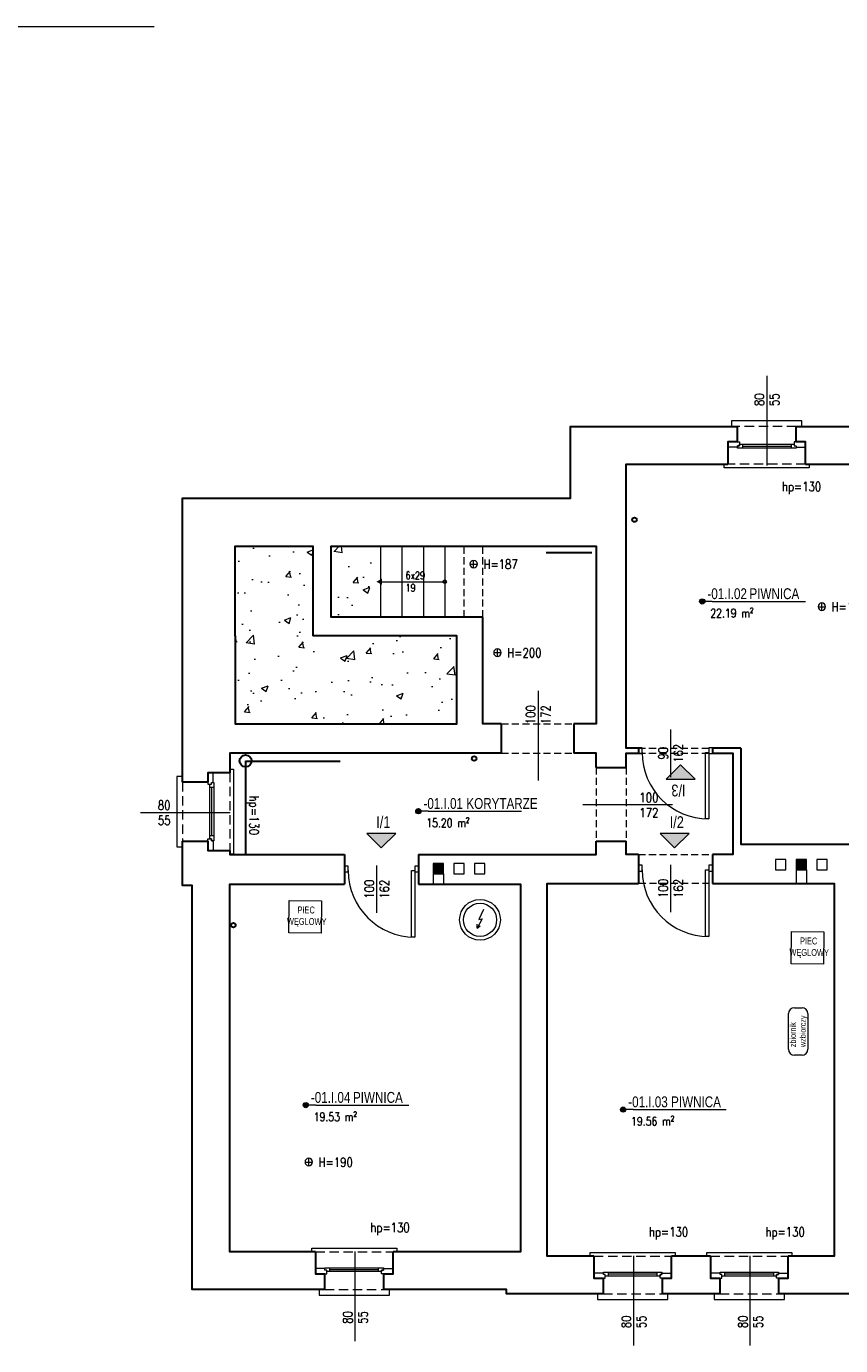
# Model space of a CAD drawing. Header units: millimetres. Extents: x 284606 to 628701, y -213781 to -93475.
# Tile 20 of 102: x 286768 to 287869, y -101443 to -99659. Entities that reach past the tile are written whole.
import ezdxf
from ezdxf.enums import TextEntityAlignment as Align
from ezdxf.lldxf.tags import DXFTag

# ---------------------------------------------------------------- set-up
doc = ezdxf.new("R2010")
doc.units = ezdxf.units.MM
doc.linetypes.add('HIDDEN', pattern=[9.525, 6.35, -3.175])
doc.layers.get('0').update_dxf_attribs({"lineweight": 0})
for name, color, linetype, lineweight in [('!STR_Konstrukcja 0.20', 200, 'Continuous', 20), ('!STR_Konstrukcja 0.30', 64, 'Continuous', 30), ('!STR_Opisy 0.09', 8, 'Continuous', 9), ('!STR_Przerywana 0.09', 8, 'HIDDEN', 9), ('!STR_Stolarka drzwiowa', 8, 'Continuous', 15), ('!STR_Stolarka okienna', 72, 'Continuous', 15)]:
    doc.layers.add(name, color=color, linetype=linetype, lineweight=lineweight)
for name, color, linetype, lineweight, true_color in [('!STR_Kreskowanie ścian', 7, 'Continuous', 5, 0xa6a6a6), ('!STR_Wentylacja', 7, 'Continuous', 15, 0x3399ff), ('EKO Wyposażenie', 7, 'Continuous', 5, 0x919191), ('IS_Powrót', 5, 'SOLID', 30, 0x0000ff)]:
    doc.layers.add(name, color=color, linetype=linetype, lineweight=lineweight, true_color=true_color)
doc.layers.add('I__KANALIZACJA_SAN', color=7, linetype='KAN_SAN', true_color=0x753b00)
doc.styles.add('1_50', font='txt', dxfattribs={"width": 0.8})
doc.styles.add('AB_Arial', font='NirmalaS.ttf')
doc.styles.add('EKO 1-10', font='romans.shx', dxfattribs={"width": 0.8, "height": 15})
doc.styles.add('EKO 1-5', font='romans.shx', dxfattribs={"width": 0.8, "height": 10})
doc.styles.get("Standard").update_dxf_attribs({"font": 'calibri.ttf'})
doc.linetypes.add('KAN_SAN', pattern='A,20,-7,["KS",Standard,S=5,R=0,X=-5,Y=-2.5],-6', length=33)
tags = doc.linetypes.add('SOLID', pattern=[10, 10, 0]).pattern_tags.tags
tags[6:7] = [DXFTag(74, 4), DXFTag(75, 0), DXFTag(340, '0'), DXFTag(46, 0.0), DXFTag(50, 0.0), DXFTag(44, 0.0), DXFTag(45, 0.0)]
tags[4:5] = [DXFTag(74, 4), DXFTag(75, 0), DXFTag(340, '0'), DXFTag(46, 0.0), DXFTag(50, 0.0), DXFTag(44, 0.0), DXFTag(45, 0.0)]

# ---------------------------------------------------------------- blocks, each defined once
blk = doc.blocks.new('PIEC KAFLOWY')
at = {"layer": 'EKO Wyposażenie'}
blk.add_lwpolyline([(12.5, -14.8), (73.2, -14.8), (73.2, -75.5), (12.5, -75.5)], close=True, dxfattribs=at)
at = {"layer": 'EKO Wyposażenie', "insert": (33.9, -25.4), "char_height": 19.5, "attachment_point": 1, "style": '1_50'}
blk.add_mtext_dynamic_manual_height_columns('\\pi-5.3249;{\\H0.66667x;PIEC \\P\\pi-25.002;WĘGLOWY}', width=18.247, gutter_width=12.5, heights=[0], dxfattribs=at)
blk = doc.blocks.new('zbiornik zbiorczy')
at = {"layer": 'EKO Wyposażenie'}
for p, q in [((0, -5.2), (0, 5.2)), ((8, 13.2), (56.2, 13.2)), ((64.2, 5.2), (64.2, -5.2)), ((56.2, -13.2), (8, -13.2))]:
    blk.add_line(p, q, dxfattribs=at)
for centre, start, end in [((8, 5.2), 90, 180), ((56.2, 5.2), 0, 90), ((8, -5.2), 180, 270), ((56.2, -5.2), 270, 0)]:
    blk.add_arc(centre, 8, start, end, dxfattribs=at)
at = {"layer": 'EKO Wyposażenie', "insert": (10.9, 11.1), "char_height": 8, "attachment_point": 1, "style": '1_50'}
blk.add_mtext_dynamic_manual_height_columns('\\A1;zbiornik \\Pwzbiorczy', width=2231.725, gutter_width=453.6, heights=[120.4], dxfattribs=at)
blk = doc.blocks.new('*U109')
at = {"layer": '!STR_Opisy 0.09', "linetype": 'Continuous'}
blk.add_line((0, 32.1), (0, -89.2), dxfattribs=at)
at = {"layer": '!STR_Opisy 0.09', "ltscale": 0.7, "style": 'EKO 1-5', "width": 0.8}
blk.add_attdef('WYS', text='', height=12.5, rotation=270, dxfattribs=at).set_placement((-10.5, 0), align=Align.MIDDLE_CENTER)
at = {"layer": '!STR_Opisy 0.09', "linetype": 'Continuous', "style": 'EKO 1-5', "width": 0.8}
blk.add_attdef('SZER', text='', height=12.5, rotation=270, dxfattribs=at).set_placement((0, 0), align=Align.BOTTOM_CENTER)
blk.add_attdef('HP=', (-20.5, -115.3), '', height=12.5, rotation=180, dxfattribs=at)
blk = doc.blocks.new('*U120')
at = {"layer": '!STR_Opisy 0.09', "linetype": 'Continuous'}
blk.add_line((0, 32.1), (0, -89.2), dxfattribs=at)
at = {"layer": '!STR_Opisy 0.09', "ltscale": 0.7, "style": 'EKO 1-5', "width": 0.8}
blk.add_attdef('WYS', text='', height=12.5, rotation=270, dxfattribs=at).set_placement((-10.5, 0), align=Align.MIDDLE_CENTER)
at = {"layer": '!STR_Opisy 0.09', "linetype": 'Continuous', "style": 'EKO 1-5', "width": 0.8}
blk.add_attdef('SZER', text='', height=12.5, rotation=270, dxfattribs=at).set_placement((0, 0), align=Align.BOTTOM_CENTER)
blk.add_attdef('HP=', (50.5, -134.6), '', height=12.5, rotation=180, dxfattribs=at)
blk = doc.blocks.new('*U195')
at = {"layer": '!STR_Opisy 0.09', "linetype": 'Continuous'}
blk.add_line((-51.5, 6.9), (-51.5, -57.3), dxfattribs=at)
at = {"layer": '!STR_Stolarka drzwiowa'}
for points in [[(-90, 6.2), (-95, 6.2), (-95, -1.8), (-90, -1.8)], [(0, 0), (0, -90), (-4.4, -90), (-4.4, 0)], [(5, 6.2), (0, 6.2), (0, -1.8), (5, -1.8)]]:
    blk.add_lwpolyline(points, close=True, dxfattribs=at)
blk.add_arc((0, 0), 90, 180, 270, dxfattribs=at)
at = {"layer": '!STR_Opisy 0.09', "linetype": 'Continuous', "style": 'EKO 1-10', "width": 0.8}
blk.add_attdef('SZER', text='', height=12.5, rotation=90, dxfattribs=at).set_placement((-51.5, -25.2), align=Align.BOTTOM_CENTER)
at = {"layer": '!STR_Opisy 0.09', "ltscale": 0.7, "style": 'EKO 1-10', "width": 0.8}
blk.add_attdef('WYS', text='', height=12.5, rotation=90, dxfattribs=at).set_placement((-41, -25.2), align=Align.MIDDLE_CENTER)
blk = doc.blocks.new('NR MIESZ')
h = blk.add_hatch(color=256)
h.dxf.hatch_style = 1
h.paths.add_polyline_path([(-24.5, -24.5), (0, 0), (24.5, -24.5)])
blk.add_lwpolyline([(-24.5, -24.5), (0, 0), (24.5, -24.5), (-24.5, -24.5)])
at = {"ltscale": 1.5, "style": 'AB_Arial', "width": 0.8}
for p in [(-33.2, -50.6), (-33.2, -83)]:
    blk.add_attdef('NR_POM.', p, '', height=20, rotation=0, dxfattribs=at)
blk = doc.blocks.new('*U117')
at = {"layer": '!STR_Opisy 0.09', "linetype": 'Continuous'}
blk.add_line((0, -153.5), (0, -32.2), dxfattribs=at)
at = {"layer": '!STR_Opisy 0.09', "linetype": 'Continuous', "style": 'EKO 1-5', "width": 0.8}
blk.add_attdef('HP=', (-20.5, 2.3), '', height=12.5, rotation=180, dxfattribs=at)
blk.add_attdef('SZER', text='', height=12.5, rotation=270, dxfattribs=at).set_placement((0, -121.4), align=Align.BOTTOM_CENTER)
at = {"layer": '!STR_Opisy 0.09', "ltscale": 0.7, "style": 'EKO 1-5', "width": 0.8}
blk.add_attdef('WYS', text='', height=12.5, rotation=270, dxfattribs=at).set_placement((-10.5, -121.4), align=Align.MIDDLE_CENTER)
blk = doc.blocks.new('*U327')
at = {"layer": '!STR_Opisy 0.09', "linetype": 'Continuous'}
blk.add_line((-51.5, 30.8), (-51.5, -33.4), dxfattribs=at)
at = {"layer": '!STR_Stolarka drzwiowa'}
for points in [[(-90, 6.2), (-95, 6.2), (-95, -1.8), (-90, -1.8)], [(0, 0), (0, -90), (-4.4, -90), (-4.4, 0)], [(5, 6.2), (0, 6.2), (0, -1.8), (5, -1.8)]]:
    blk.add_lwpolyline(points, close=True, dxfattribs=at)
blk.add_arc((0, 0), 90, 180, 270, dxfattribs=at)
at = {"layer": '!STR_Opisy 0.09', "linetype": 'Continuous', "style": 'EKO 1-10', "width": 0.8}
blk.add_attdef('SZER', text='', height=12.5, rotation=90, dxfattribs=at).set_placement((-51.5, -1.3), align=Align.BOTTOM_CENTER)
at = {"layer": '!STR_Opisy 0.09', "ltscale": 0.7, "style": 'EKO 1-10', "width": 0.8}
blk.add_attdef('WYS', text='', height=12.5, rotation=90, dxfattribs=at).set_placement((-41, -1.3), align=Align.MIDDLE_CENTER)
blk = doc.blocks.new('wysokosc2')
at = {"ltscale": 2}
for points in [[(-5.1, 0), (5, 0)], [(0, 5.1), (0, -5.1)]]:
    blk.add_lwpolyline(points, dxfattribs=at)
blk.add_circle((0, 0), 5.03, dxfattribs=at)
at = {"ltscale": 2, "style": 'EKO 1-5', "width": 0.8}
blk.add_attdef('WYS', (13.3, -6), '', height=12.5, dxfattribs=at)
blk = doc.blocks.new('*U330')
at = {"layer": '!STR_Opisy 0.09', "linetype": 'Continuous'}
blk.add_line((-51.5, 6.9), (-51.5, -57.3), dxfattribs=at)
at = {"layer": '!STR_Stolarka drzwiowa'}
for points in [[(-90, 6.2), (-95, 6.2), (-95, -1.8), (-90, -1.8)], [(0, 0), (0, -90), (-4.4, -90), (-4.4, 0)], [(5, 6.2), (0, 6.2), (0, -1.8), (5, -1.8)]]:
    blk.add_lwpolyline(points, close=True, dxfattribs=at)
blk.add_arc((0, 0), 90, 180, 270, dxfattribs=at)
at = {"layer": '!STR_Opisy 0.09', "linetype": 'Continuous', "style": 'EKO 1-10', "width": 0.8}
blk.add_attdef('SZER', text='', height=12.5, rotation=90, dxfattribs=at).set_placement((-51.5, -25.2), align=Align.BOTTOM_CENTER)
at = {"layer": '!STR_Opisy 0.09', "ltscale": 0.7, "style": 'EKO 1-10', "width": 0.8}
blk.add_attdef('WYS', text='', height=12.5, rotation=90, dxfattribs=at).set_placement((-41, -25.2), align=Align.MIDDLE_CENTER)
blk = doc.blocks.new('bojler2')
for p, q in [((3.5, -15.8), (-2.9, -29.1)), ((1.8, -28.1), (-5.1, -40.8)), ((-5.1, -40.8), (-4.8, -35.5)), ((-2.9, -29.1), (1.8, -28.1)), ((-5.1, -40.8), (-0.8, -37.7))]:
    blk.add_line(p, q)
for radius in [27.5, 22.5]:
    blk.add_circle((-1.1, -29.7), radius)
blk = doc.blocks.new('*U339')
at = {"layer": '!STR_Opisy 0.09', "linetype": 'Continuous'}
blk.add_line((0, 32.1), (0, -89.2), dxfattribs=at)
at = {"layer": '!STR_Opisy 0.09', "ltscale": 0.7, "style": 'EKO 1-5', "width": 0.8}
blk.add_attdef('WYS', text='', height=12.5, rotation=270, dxfattribs=at).set_placement((-10.5, 0), align=Align.MIDDLE_CENTER)
at = {"layer": '!STR_Opisy 0.09', "linetype": 'Continuous', "style": 'EKO 1-5', "width": 0.8}
blk.add_attdef('SZER', text='', height=12.5, rotation=270, dxfattribs=at).set_placement((0, 0), align=Align.BOTTOM_CENTER)
blk.add_attdef('HP=', (22.7, -115.3), '', height=12.5, rotation=180, dxfattribs=at)
blk = doc.blocks.new('*U459')
at = {"ltscale": 0.3}
blk.add_hatch(color=256, dxfattribs=at).paths.add_polyline_path([(-0.9, 50, 1), (6.8, 50, 1)])
at = {"ltscale": 1.5}
blk.add_line((17.6, 50), (154.6, 50), dxfattribs=at)
at = {"ltscale": 0.3}
blk.add_lwpolyline([(17.6, 50), (3, 50)], dxfattribs=at)
blk.add_circle((3, 50), 3.86, dxfattribs=at)
at = {"ltscale": 1.5, "width": 0.8}
for tag, p, height, style in [('NR_POM.', (10.5, 53.4), 16, 'AB_Arial'), ('NAZWA_POMIESZCZENIA', (66.9, 53.4), 16, 'AB_Arial'), ('POSADZKA', (9.1, 4), 12.5, 'EKO 1-5')]:
    blk.add_attdef(tag, p, '', height=height, rotation=0, dxfattribs=dict(at, style=style))
at = {"ltscale": 1.5, "style": 'EKO 1-5', "width": 0.8}
blk.add_attdef('POWIERZCHNIA', text='', height=12.5, rotation=0, dxfattribs=at).set_placement((78.1, 22.9), align=Align.BOTTOM_RIGHT)

msp = doc.modelspace()

# ---------------------------------------------------------------- hatches: boundary and pattern name
at = {"layer": '!STR_Kreskowanie ścian', "ltscale": 1.5}
h = msp.add_hatch(dxfattribs=at)
h.set_pattern_fill('AR-CONC', color=8, scale=0.5)
h.paths.add_polyline_path([(287350, -100482.9), (287155, -100482.9), (287155, -100361.9), (287050.4, -100361.9), (287050.4, -100482.9), (287050.4, -100601.9), (287350, -100601.9)])
h.paths.add_polyline_path([(288334.4, -100250.9), (288223.4, -100250.9), (288088.4, -100250.9), (288088.4, -100358.9), (288223.4, -100358.9), (288223.4, -100568.9), (288334.4, -100568.9)])
h = msp.add_hatch(dxfattribs=at)
h.set_pattern_fill('AR-CONC', color=8, scale=0.5)
h.paths.add_polyline_path([(287250.6, -100361.9), (287180, -100361.9), (287180, -100457.9), (287221.6, -100457.9)])
h.paths.add_polyline_path([(288193.4, -100383.9), (288088.4, -100383.9), (288088.4, -100465.4), (288193.4, -100440.9)])
at = {"layer": '!STR_Opisy 0.09', "linetype": 'Continuous'}
h = msp.add_hatch(color=8, dxfattribs=at)
h.dxf.hatch_style = 1
h.paths.add_polyline_path([(287248.8, -100414), (287241.2, -100409.9), (287248.8, -100409.9)])
h.paths.add_polyline_path([(287248.8, -100409.9), (287241.2, -100409.9), (287248.8, -100405.7)])
at = {"layer": '!STR_Wentylacja', "ltscale": 1.5}
h = msp.add_hatch(color=8, dxfattribs=at)
h.dxf.hatch_style = 1
h.paths.add_polyline_path([(287331.8, -100790.9), (287317.8, -100790.9), (287317.8, -100804.9), (287331.8, -100804.9)])
h = msp.add_hatch(color=8, dxfattribs=at)
h.dxf.hatch_style = 1
h.paths.add_polyline_path([(287822.7, -100785.3), (287808.7, -100785.3), (287808.7, -100799.3), (287822.7, -100799.3)])

# ---------------------------------------------------------------- linework, layer by layer
at = {"layer": '!STR_Konstrukcja 0.20', "color": 8, "ltscale": 1.5}
for p, q in [((287246.6, -100361.9), (287246.6, -100457.9)), ((287275.6, -100361.9), (287275.6, -100457.9)), ((287304.6, -100361.9), (287304.6, -100457.9)), ((287333.6, -100361.9), (287333.6, -100457.9))]:
    msp.add_line(p, q, dxfattribs=at)
at = {"layer": '!STR_Konstrukcja 0.20', "color": 8, "linetype": 'Continuous', "lineweight": 15}
for points in [[(287808.8, -100199.9), (287816.3, -100199.9), (287816.3, -100192.4), (287721.3, -100192.4), (287721.3, -100199.9), (287728.8, -100199.9)], [(287821.3, -100250.9), (287826.3, -100250.9), (287826.3, -100255.9), (287711.3, -100255.9), (287711.3, -100250.9), (287716.3, -100250.9)], [(287043, -100668.3), (287043, -100663.3), (287048, -100663.3), (287048, -100778.3), (287043, -100778.3), (287043, -100773.3)], [(286979, -100680.8), (286979, -100673.3), (286971.5, -100673.3), (286971.5, -100768.3), (286979, -100768.3), (286979, -100760.8)], [(287158.7, -101315.9), (287153.7, -101315.9), (287153.7, -101310.9), (287268.7, -101310.9), (287268.7, -101315.9), (287263.7, -101315.9)], [(287535.2, -101321.9), (287530.2, -101321.9), (287530.2, -101316.9), (287645.2, -101316.9), (287645.2, -101321.9), (287640.2, -101321.9)], [(287692.8, -101321.9), (287687.8, -101321.9), (287687.8, -101316.9), (287802.8, -101316.9), (287802.8, -101321.9), (287797.8, -101321.9)], [(287171.2, -101366.9), (287163.7, -101366.9), (287163.7, -101374.4), (287258.7, -101374.4), (287258.7, -101366.9), (287251.2, -101366.9)], [(287547.7, -101372.9), (287540.2, -101372.9), (287540.2, -101380.4), (287635.2, -101380.4), (287635.2, -101372.9), (287627.7, -101372.9)], [(287705.3, -101372.9), (287697.8, -101372.9), (287697.8, -101380.4), (287792.8, -101380.4), (287792.8, -101372.9), (287785.3, -101372.9)]]:
    msp.add_lwpolyline(points, dxfattribs=at)
at = {"layer": '!STR_Konstrukcja 0.30', "color": 8, "ltscale": 1.5}
for p, q in [((287410, -100601.9), (287410, -100641.9)), ((287508, -100601.9), (287508, -100641.9)), ((287595.3, -100634.9), (287595.3, -100641.9)), ((287695.3, -100634.9), (287695.3, -100641.9)), ((287538, -100660.9), (287579, -100660.9)), ((287538, -100760.9), (287579, -100760.9)), ((287198, -100778.9), (287198, -100818.9)), ((287298, -100778.9), (287298, -100818.9)), ((287595.3, -100778.9), (287595.3, -100817.9)), ((287695.3, -100778.9), (287695.3, -100817.9))]:
    msp.add_line(p, q, dxfattribs=at)
for points in [[(286979, -100680.8), (286979, -100296.9), (287503.6, -100296.9), (287503.6, -100199.9), (287728.8, -100199.9)], [(287808.8, -100199.9), (287894.8, -100199.9)], [(287595.3, -100634.9), (287579, -100634.9), (287579, -100250.9), (287716.3, -100250.9)], [(287821.3, -100250.9), (287882.3, -100250.9)], [(287050.4, -100482.9), (287050.4, -100361.9), (287155, -100361.9), (287155, -100482.9)], [(287385, -100457.9), (287180, -100457.9), (287180, -100361.9), (287538, -100361.9), (287538, -100457.9)], [(287385, -100361.9), (287538, -100361.9), (287538, -100601.9), (287508, -100601.9)], [(287410, -100601.9), (287385, -100601.9), (287385, -100457.9)], [(287050.4, -100482.9), (287050.4, -100601.9), (287350, -100601.9), (287350, -100482.9), (287155, -100482.9)], [(287410, -100641.9), (287043, -100641.9), (287043, -100668.3)], [(287538, -100660.9), (287538, -100641.9), (287508, -100641.9)], [(287579, -100660.9), (287579, -100641.9), (287595.3, -100641.9)], [(287734, -100634.9), (287695.3, -100634.9)], [(287695.3, -100641.9), (287723, -100641.9), (287723, -100778.9), (287695.3, -100778.9)], [(287734, -100634.9), (287734, -100764.9), (288050, -100764.9), (288050, -100634.9)], [(287171.2, -101366.9), (286992, -101366.9), (286992, -100820.5), (286979, -100820.5), (286979, -100760.8)], [(287043, -100773.3), (287043, -100778.9), (287198, -100778.9)], [(287298, -100778.9), (287538, -100778.9), (287538, -100760.9)], [(287595.3, -100778.9), (287579, -100778.9), (287579, -100760.9)], [(287158.7, -101315.9), (287043, -101315.9), (287043, -100818.9), (287198, -100818.9)], [(287298, -100818.9), (287436, -100818.9), (287436, -101315.9), (287263.7, -101315.9)], [(287535.2, -101321.9), (287472, -101321.9), (287472, -100817.9), (287595.3, -100817.9)], [(287695.3, -100817.9), (287860, -100817.9), (287860, -101321.9), (287797.8, -101321.9)], [(287692.8, -101321.9), (287640.2, -101321.9)], [(287547.7, -101372.9), (287416.8, -101372.9), (287416.8, -101366.9), (287251.2, -101366.9)], [(287705.3, -101372.9), (287627.7, -101372.9)], [(288057.8, -101385.9), (287882.1, -101385.9), (287882.1, -101372.9), (287785.3, -101372.9)]]:
    msp.add_lwpolyline(points, dxfattribs=at)
at = {"layer": '!STR_Konstrukcja 0.30', "color": 8, "ltscale": 2}
for points in [[(287728.8, -100199.9), (287728.8, -100221), (287716.3, -100221), (287716.3, -100250.9)], [(287821.3, -100250.9), (287821.3, -100221), (287808.8, -100221), (287808.8, -100199.9)], [(287043, -100668.3), (287013.2, -100668.3), (287013.2, -100680.8), (286979, -100680.8)], [(286979, -100760.8), (287013.2, -100760.8), (287013.2, -100773.3), (287043, -100773.3)], [(287158.7, -101315.9), (287158.7, -101345.7), (287171.2, -101345.7), (287171.2, -101366.9)], [(287251.2, -101366.9), (287251.2, -101345.7), (287263.7, -101345.7), (287263.7, -101315.9)], [(287535.2, -101321.9), (287535.2, -101351.7), (287547.7, -101351.7), (287547.7, -101372.9)], [(287627.7, -101372.9), (287627.7, -101351.7), (287640.2, -101351.7), (287640.2, -101321.9)], [(287692.8, -101321.9), (287692.8, -101351.7), (287705.3, -101351.7), (287705.3, -101372.9)], [(287785.3, -101372.9), (287785.3, -101351.7), (287797.8, -101351.7), (287797.8, -101321.9)]]:
    msp.add_lwpolyline(points, dxfattribs=at)
at = {"layer": '!STR_Opisy 0.09', "color": 8, "ltscale": 1.5}
msp.add_lwpolyline([(285511.3, -99659.1), (286940.9, -99659.1)], dxfattribs=at)
at = {"layer": '!STR_Opisy 0.09', "color": 8, "linetype": 'Continuous'}
msp.add_lwpolyline([(287243.2, -100409.9), (287335.8, -100409.9)], dxfattribs=at)
at = {"layer": '!STR_Opisy 0.09', "color": 8, "linetype": 'HIDDEN', "ltscale": 2}
msp.add_circle((287333.6, -100409.9), 2.17, dxfattribs=at)
at = {"layer": '!STR_Przerywana 0.09', "color": 8, "ltscale": 1.5}
for p, q in [((287360, -100457.9), (287360, -100361.9)), ((287385, -100457.9), (287385, -100361.9)), ((287410, -100601.9), (287508, -100601.9)), ((287410, -100641.9), (287508, -100641.9)), ((287595.3, -100634.9), (287697.7, -100634.9)), ((287595.3, -100641.9), (287697.7, -100641.9)), ((287538, -100660.9), (287538, -100760.9)), ((287579, -100660.9), (287579, -100763.5)), ((287595.3, -100778.9), (287697.7, -100778.9)), ((287691.3, -100817.9), (287591.3, -100817.9))]:
    msp.add_line(p, q, dxfattribs=at)
at = {"layer": '!STR_Przerywana 0.09', "color": 8, "ltscale": 2}
for points in [[(287808.8, -100199.9), (287728.8, -100199.9)], [(287821.3, -100250.9), (287716.3, -100250.9)], [(286979, -100680.8), (286979, -100760.8)], [(287043, -100668.3), (287043, -100773.3)], [(287158.7, -101315.9), (287263.7, -101315.9)], [(287535.2, -101321.9), (287640.2, -101321.9)], [(287692.8, -101321.9), (287797.8, -101321.9)], [(287171.2, -101366.9), (287251.2, -101366.9)], [(287547.7, -101372.9), (287627.7, -101372.9)], [(287705.3, -101372.9), (287785.3, -101372.9)]]:
    msp.add_lwpolyline(points, dxfattribs=at)
at = {"layer": '!STR_Stolarka okienna', "color": 8, "ltscale": 0.3}
for points in [[(287716.3, -100228.1), (287716.3, -100221), (287731.8, -100221), (287731.8, -100226.2), (287729.3, -100226.2), (287729.3, -100228.1), (287716.3, -100228.1)], [(287821.3, -100228.1), (287821.3, -100221), (287805.9, -100221), (287805.9, -100226.2), (287808.4, -100226.2), (287808.4, -100228.1), (287821.3, -100228.1)], [(287729.3, -100229.2), (287729.3, -100226.2), (287731.8, -100226.2), (287731.8, -100224), (287805.9, -100224), (287805.9, -100226.2), (287808.4, -100226.2), (287808.4, -100229.2), (287729.3, -100229.2)], [(287736.3, -100229.2), (287736.3, -100224)], [(287736.3, -100226.6), (287801.8, -100226.6)], [(287801.8, -100224), (287801.8, -100229.2)], [(287020.3, -100668.3), (287013.2, -100668.3), (287013.2, -100683.7), (287018.4, -100683.7), (287018.4, -100681.2), (287020.3, -100681.2), (287020.3, -100668.3)], [(287021.3, -100760.2), (287018.4, -100760.2), (287018.4, -100757.7), (287016.2, -100757.7), (287016.2, -100683.7), (287018.4, -100683.7), (287018.4, -100681.2), (287021.3, -100681.2), (287021.3, -100760.2)], [(287016.2, -100687.8), (287021.3, -100687.8)], [(287018.8, -100753.3), (287018.8, -100687.8)], [(287021.3, -100753.3), (287016.2, -100753.3)], [(287020.3, -100773.3), (287013.2, -100773.3), (287013.2, -100757.7), (287018.4, -100757.7), (287018.4, -100760.2), (287020.3, -100760.2), (287020.3, -100773.3)], [(287158.7, -101338.6), (287158.7, -101345.7), (287174.1, -101345.7), (287174.1, -101340.5), (287171.6, -101340.5), (287171.6, -101338.6), (287158.7, -101338.6)], [(287250.6, -101337.6), (287250.6, -101340.5), (287248.1, -101340.5), (287248.1, -101342.7), (287174.1, -101342.7), (287174.1, -101340.5), (287171.6, -101340.5), (287171.6, -101337.6), (287250.6, -101337.6)], [(287178.2, -101342.7), (287178.2, -101337.6)], [(287243.7, -101340.1), (287178.2, -101340.1)], [(287243.7, -101337.6), (287243.7, -101342.7)], [(287263.7, -101338.6), (287263.7, -101345.7), (287248.1, -101345.7), (287248.1, -101340.5), (287250.6, -101340.5), (287250.6, -101338.6), (287263.7, -101338.6)], [(287535.2, -101344.6), (287535.2, -101351.7), (287550.6, -101351.7), (287550.6, -101346.5), (287548.1, -101346.5), (287548.1, -101344.6), (287535.2, -101344.6)], [(287627.1, -101343.6), (287627.1, -101346.5), (287624.6, -101346.5), (287624.6, -101348.7), (287550.6, -101348.7), (287550.6, -101346.5), (287548.1, -101346.5), (287548.1, -101343.6), (287627.1, -101343.6)], [(287554.7, -101348.7), (287554.7, -101343.6)], [(287620.2, -101343.6), (287620.2, -101348.7)], [(287640.2, -101344.6), (287640.2, -101351.7), (287624.6, -101351.7), (287624.6, -101346.5), (287627.1, -101346.5), (287627.1, -101344.6), (287640.2, -101344.6)], [(287692.8, -101344.6), (287692.8, -101351.7), (287708.2, -101351.7), (287708.2, -101346.5), (287705.7, -101346.5), (287705.7, -101344.6), (287692.8, -101344.6)], [(287784.7, -101343.6), (287784.7, -101346.5), (287782.2, -101346.5), (287782.2, -101348.7), (287708.2, -101348.7), (287708.2, -101346.5), (287705.7, -101346.5), (287705.7, -101343.6), (287784.7, -101343.6)], [(287712.3, -101348.7), (287712.3, -101343.6)], [(287777.8, -101343.6), (287777.8, -101348.7)], [(287797.8, -101344.6), (287797.8, -101351.7), (287782.2, -101351.7), (287782.2, -101346.5), (287784.7, -101346.5), (287784.7, -101344.6), (287797.8, -101344.6)], [(287620.2, -101346.1), (287554.7, -101346.1)], [(287777.8, -101346.1), (287712.3, -101346.1)]]:
    msp.add_lwpolyline(points, dxfattribs=at)
at = {"layer": '!STR_Wentylacja', "color": 8, "ltscale": 1.5}
for p, q in [((287317.8, -100804.9), (287317.8, -100818.9)), ((287331.8, -100804.9), (287331.8, -100818.9)), ((287808.7, -100799.3), (287808.7, -100817.9)), ((287822.7, -100799.3), (287822.7, -100817.9))]:
    msp.add_line(p, q, dxfattribs=at)
for points in [[(287317.8, -100790.9), (287317.8, -100804.9), (287331.8, -100804.9), (287331.8, -100790.9)], [(287345.8, -100790.9), (287345.8, -100804.9), (287359.8, -100804.9), (287359.8, -100790.9)], [(287373.8, -100790.9), (287373.8, -100804.9), (287387.8, -100804.9), (287387.8, -100790.9)], [(287780.7, -100785.3), (287780.7, -100799.3), (287794.7, -100799.3), (287794.7, -100785.3)], [(287808.7, -100785.3), (287808.7, -100799.3), (287822.7, -100799.3), (287822.7, -100785.3)], [(287836.7, -100785.3), (287836.7, -100799.3), (287850.7, -100799.3), (287850.7, -100785.3)]]:
    msp.add_lwpolyline(points, close=True, dxfattribs=at)
at = {"layer": 'I__KANALIZACJA_SAN', "color": 8, "lineweight": 30}
for p, q in [((287470.7, -100370.6), (287532.3, -100370.6)), ((287064.3, -100652.2), (287064.3, -100778.9)), ((287064.5, -100652.5), (287192, -100652.5))]:
    msp.add_line(p, q, dxfattribs=at)
msp.add_circle((287064.3, -100652.2), 8.01, dxfattribs=at)
at = {"layer": 'IS_Powrót', "color": 8, "linetype": 'ByBlock'}
for centre in [(287590, -100326.1), (287373.3, -100649), (287047.8, -100874.3)]:
    msp.add_circle(centre, 3, dxfattribs=at)

# ---------------------------------------------------------------- block references
at = {"layer": '!STR_Konstrukcja 0.30', "color": 8, "ltscale": 1.5}
for name, p, rotation in [('*U117', (287768.8, -100285.2), 180), ('*U339', (286954.3, -100722.1), 89.99999999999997), ('*U109', (287212.5, -101404.6), 180), ('*U109', (287589, -101410.6), 180), ('*U109', (287746.6, -101410.6), 180)]:
    msp.add_blockref(name, p, dxfattribs=dict(at, rotation=rotation)).add_auto_attribs({'SZER': '80', 'WYS': '55', 'HP=': 'hp=130'})
ref = msp.add_blockref('*U120', (287459.6, -100589.7), dxfattribs=dict(at, xscale=-1))
ref.add_attrib('SZER', '100', dxfattribs={"layer": '!STR_Opisy 0.09', "linetype": 'Continuous', "height": 12.5, "rotation": 90, "style": 'EKO 1-5', "width": 0.8}).set_placement((287459.6, -100589.7), align=Align.BOTTOM_CENTER)
ref.add_attrib('WYS', '172', dxfattribs={"layer": '!STR_Opisy 0.09', "ltscale": 0.7, "height": 12.5, "rotation": 90, "style": 'EKO 1-5', "width": 0.8}).set_placement((287470.2, -100589.7), align=Align.MIDDLE_CENTER)
ref = msp.add_blockref('*U120', (287609.5, -100711.7), dxfattribs=dict(at, xscale=-1, rotation=270))
ref.add_attrib('SZER', '100', dxfattribs={"layer": '!STR_Opisy 0.09', "linetype": 'Continuous', "height": 12.5, "style": 'EKO 1-5', "width": 0.8}).set_placement((287609.5, -100711.7), align=Align.BOTTOM_CENTER)
ref.add_attrib('WYS', '172', dxfattribs={"layer": '!STR_Opisy 0.09', "ltscale": 0.7, "height": 12.5, "style": 'EKO 1-5', "width": 0.8}).set_placement((287609.5, -100722.2), align=Align.MIDDLE_CENTER)
at = {"layer": '!STR_Konstrukcja 0.30', "color": 8, "ltscale": 1.5, "xscale": 0.7200000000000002, "yscale": 0.7200000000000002, "zscale": 0.7200000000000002, "rotation": 359.4112002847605}
for p in [(287114.2, -100830.4), (287793.4, -100872.3)]:
    msp.add_blockref('PIEC KAFLOWY', p, dxfattribs=at)
at = {"layer": '!STR_Konstrukcja 0.30', "color": 8, "ltscale": 1.5, "rotation": 90}
msp.add_blockref('zbiornik zbiorczy', (287811.3, -101050.1), dxfattribs=at)
at = {"layer": '!STR_Opisy 0.09', "color": 8}
ref = msp.add_blockref('wysokosc2', (287372.6, -100386.1), dxfattribs=dict(at, xscale=-1, rotation=180))
ref.add_attrib('WYS', 'H=187', (287385.9, -100392.6), dxfattribs={"layer": '0', "ltscale": 2, "height": 12.5, "style": 'EKO 1-5', "width": 0.8})
ref = msp.add_blockref('*U459', (287678.9, -100482.6), dxfattribs=dict(at, xscale=0.9199999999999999, yscale=0.9199999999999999, zscale=0.9199999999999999))
ref.add_attrib('NAZWA_POM', 'PIWNICA', (287745.4, -100433.5), dxfattribs={"layer": '0', "ltscale": 1.5, "height": 14.72, "rotation": 0, "style": 'AB_Arial', "width": 0.8})
ref.add_attrib('NUMER_POM', '-01.I.02', (287688.6, -100433.5), dxfattribs={"layer": '0', "ltscale": 1.5, "height": 14.72, "rotation": 0, "style": 'AB_Arial', "width": 0.8})
ref.add_attrib('R-SURF', '22.19 m²', dxfattribs={"layer": '0', "ltscale": 1.5, "height": 11.5, "rotation": 0, "style": 'EKO 1-5', "width": 0.8}).set_placement((287750.8, -100461.6), align=Align.BOTTOM_RIGHT)
ref = msp.add_blockref('wysokosc2', (287843.2, -100443.7), dxfattribs=dict(at, xscale=-1, rotation=180))
ref.add_attrib('WYS', 'H=185', (287856.5, -100450.2), dxfattribs={"layer": '0', "ltscale": 2, "height": 12.5, "style": 'EKO 1-5', "width": 0.8})
ref = msp.add_blockref('wysokosc2', (287404.7, -100505.8), dxfattribs=dict(at, xscale=-1, rotation=180))
ref.add_attrib('WYS', 'H=200', (287418, -100512.3), dxfattribs={"layer": '0', "ltscale": 2, "height": 12.5, "style": 'EKO 1-5', "width": 0.8})
ref = msp.add_blockref('NR MIESZ', (287652.3, -100657.3), dxfattribs=dict(at, xscale=-0.8, yscale=0.8, zscale=0.8))
ref.add_attrib('NR_POM.', 'I/3', (287659, -100684.2), dxfattribs={"layer": '0', "ltscale": 1.5, "height": 16, "rotation": 180, "style": 'AB_Arial', "width": 0.8})
ref = msp.add_blockref('*U459', (287295.1, -100766.2), dxfattribs=dict(at, xscale=0.9199999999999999, yscale=0.9199999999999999, zscale=0.9199999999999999))
ref.add_attrib('NAZWA_POM', 'KORYTARZE', (287362.8, -100717.1), dxfattribs={"layer": '0', "ltscale": 1.5, "height": 14.72, "rotation": 0, "style": 'AB_Arial', "width": 0.8})
ref.add_attrib('NUMER_POM', '-01.I.01', (287304.8, -100717.1), dxfattribs={"layer": '0', "ltscale": 1.5, "height": 14.72, "rotation": 0, "style": 'AB_Arial', "width": 0.8})
ref.add_attrib('R-SURF', '15.20 m²', dxfattribs={"layer": '0', "ltscale": 1.5, "height": 11.5, "rotation": 0, "style": 'EKO 1-5', "width": 0.8}).set_placement((287366.9, -100745.2), align=Align.BOTTOM_RIGHT)
ref = msp.add_blockref('NR MIESZ', (287247.7, -100769.9), dxfattribs=dict(at, xscale=-0.8, yscale=0.8, zscale=0.8, rotation=180))
ref.add_attrib('NR_POM.', 'I/1', (287241, -100743), dxfattribs={"layer": '0', "ltscale": 1.5, "height": 16, "rotation": 360, "style": 'AB_Arial', "width": 0.8})
ref = msp.add_blockref('NR MIESZ', (287644.3, -100769.9), dxfattribs=dict(at, xscale=-0.8, yscale=0.8, zscale=0.8, rotation=180))
ref.add_attrib('NR_POM.', 'I/2', (287637.7, -100743), dxfattribs={"layer": '0', "ltscale": 1.5, "height": 16, "rotation": 360, "style": 'AB_Arial', "width": 0.8})
ref = msp.add_blockref('*U459', (287142.9, -101163.6), dxfattribs=dict(at, xscale=0.9199999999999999, yscale=0.9199999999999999, zscale=0.9199999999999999))
ref.add_attrib('NAZWA_POM', 'PIWNICA', (287209.5, -101114.5), dxfattribs={"layer": '0', "ltscale": 1.5, "height": 14.72, "rotation": 0, "style": 'AB_Arial', "width": 0.8})
ref.add_attrib('NUMER_POM', '-01.I.04', (287152.6, -101114.5), dxfattribs={"layer": '0', "ltscale": 1.5, "height": 14.72, "rotation": 0, "style": 'AB_Arial', "width": 0.8})
ref.add_attrib('R-SURF', '19.53 m²', dxfattribs={"layer": '0', "ltscale": 1.5, "height": 11.5, "rotation": 0, "style": 'EKO 1-5', "width": 0.8}).set_placement((287214.8, -101142.6), align=Align.BOTTOM_RIGHT)
ref = msp.add_blockref('*U459', (287571.9, -101169.6), dxfattribs=dict(at, xscale=0.9199999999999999, yscale=0.9199999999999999, zscale=0.9199999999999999))
ref.add_attrib('NAZWA_POM', 'PIWNICA', (287639.5, -101120.5), dxfattribs={"layer": '0', "ltscale": 1.5, "height": 14.72, "rotation": 0, "style": 'AB_Arial', "width": 0.8})
ref.add_attrib('NUMER_POM', '-01.I.03', (287581.6, -101120.5), dxfattribs={"layer": '0', "ltscale": 1.5, "height": 14.72, "rotation": 0, "style": 'AB_Arial', "width": 0.8})
ref.add_attrib('R-SURF', '19.56 m²', dxfattribs={"layer": '0', "ltscale": 1.5, "height": 11.5, "rotation": 0, "style": 'EKO 1-5', "width": 0.8}).set_placement((287643.8, -101148.6), align=Align.BOTTOM_RIGHT)
ref = msp.add_blockref('wysokosc2', (287149.7, -101194.5), dxfattribs=dict(at, xscale=-1, rotation=180))
ref.add_attrib('WYS', 'H=190', (287163, -101201), dxfattribs={"layer": '0', "ltscale": 2, "height": 12.5, "style": 'EKO 1-5', "width": 0.8})
at = {"layer": '!STR_Stolarka drzwiowa', "color": 8, "ltscale": 0.3}
for name, p, values in [('*U327', (287690.3, -100640.6), {'WYS': '162', 'SZER': '90'}), ('*U195', (287690.3, -100799.5), {'WYS': '162', 'SZER': '100'}), ('*U330', (287293, -100800.5), {'WYS': '162', 'SZER': '100'})]:
    msp.add_blockref(name, p, dxfattribs=at).add_auto_attribs(values)
at = {"layer": 'EKO Wyposażenie', "color": 8}
msp.add_blockref('bojler2', (287382.3, -100837.4), dxfattribs=at)

# ---------------------------------------------------------------- texts
at = {"layer": '!STR_Opisy 0.09', "color": 8, "ltscale": 2, "insert": (287280.5, -100423), "char_height": 10, "attachment_point": 7, "style": 'EKO 1-5'}
msp.add_mtext_dynamic_manual_height_columns('6x29\\P19', width=22.033, gutter_width=12.5, heights=[0], dxfattribs=at)

doc.saveas('drawing.dxf')
